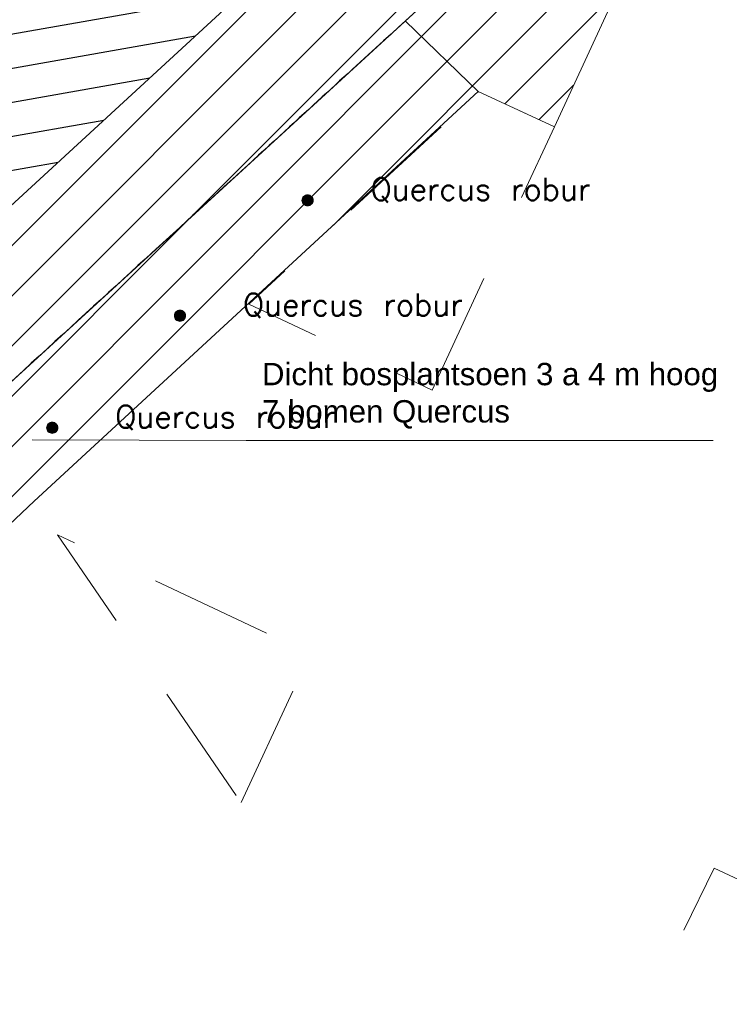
# Model space of a CAD drawing. Header units: metres. Extents: x 102764 to 106916, y 385369 to 392749.
# Tile 9 of 77: x 102907 to 102938, y 385371 to 385415. Entities that reach past the tile are written whole.
import ezdxf
from ezdxf.enums import TextEntityAlignment as Align

# ---------------------------------------------------------------- set-up
doc = ezdxf.new("R2010")
doc.units = ezdxf.units.M
doc.linetypes.add('KG-PERCEEL', pattern=[19, 5.5, -2, -2, 5.5, -2, -2])
for name, color, linetype, lineweight in [('0-BEPLANTING', 14, 'Continuous', 30), ('0-GRAS OM SPORTVELDEN', 2, 'Continuous', 30), ('0-GRAS SPORTVELDEN', 3, 'Continuous', 30), ('B-WE-GR-STRUIK-G', 90, 'Continuous', 13), ('B-WE-KG-GRENS_PERCEEL-GV', 150, 'KG-PERCEEL', 13), ('B-WE-OG-TOPOGRAFIE_BEBOUWING-G', 8, 'Continuous', 13), ('B-WE-VW-MARKERING_LANGS_STREEP_DOORGETROKKEN-G', 7, 'Continuous', 13), ('Bomen', 84, 'Continuous', 0), ('Boomsoort', 10, 'Continuous', 0), ('X-XX-AL-VERWIJZING-G', 7, 'Continuous', 13)]:
    doc.layers.add(name, color=color, linetype=linetype, lineweight=lineweight)
doc.styles.add('NLCS-ISO', font='NLCS-ISO.ttf')
doc.styles.get("Standard").update_dxf_attribs({"font": 'NLCS-ISO.ttf'})
doc.styles.add('Style-txt', font='txt.shx')
doc.dimstyles.get("Standard").update_dxf_attribs({"dimtxt": 0.18, "dimasz": 0.18, "dimexe": 0.18, "dimexo": 0.0625, "dimgap": 0.09, "dimtad": 0, "dimtih": 1, "dimtoh": 1, "dimdec": 4, "dimzin": 0, "dimdsep": 46, "dimtxsty": 'Standard', "dimcen": 0.09, "dimadec": 0, "dimazin": 0, "dimtfac": 1, "dimtdec": 4, "dimtofl": 0, "dimtmove": 0, "dimatfit": 3, "dimfxl": 1, "dimtolj": 1, "dimtzin": 0, "dimarcsym": 0})
pattern_1 = [(45, (0, 0), (-1.122532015, 1.122532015), [])]

# ---------------------------------------------------------------- blocks, each defined once
blk = doc.blocks.new('kaddata')
at = {"layer": 'B-WE-KG-GRENS_PERCEEL-GV'}
for points in [[(102925.1, 385398.48), (102930.57, 385410.26), (102927.192, 385411.804), (102916.89, 385402.33)], [(102916.55, 385380.028), (102919.64, 385386.69), (102908.321, 385392.009)]]:
    blk.add_3dface(points, dxfattribs=at)
at = {"layer": 'B-WE-OG-TOPOGRAFIE_BEBOUWING-G', "flags": 128}
blk.add_lwpolyline([(102944.934, 385373.547), (102945.001, 385373.693), (102943.85, 385374.232), (102937.72, 385377.1), (102936.36, 385374.32)], dxfattribs=at)
blk = doc.blocks.new('MPOLYGON_2')
at = {"layer": 'Bomen', "flags": 128}
for points in [[(102907.847, 385396.842), (102907.842, 385396.793), (102908.342, 385396.793)], [(102907.861, 385396.889), (102907.847, 385396.842), (102908.337, 385396.842)], [(102907.847, 385396.842), (102908.337, 385396.842), (102908.342, 385396.793)], [(102907.884, 385396.932), (102907.861, 385396.889), (102908.323, 385396.889)], [(102907.861, 385396.889), (102908.323, 385396.889), (102908.337, 385396.842)], [(102907.915, 385396.97), (102907.884, 385396.932), (102908.3, 385396.932)], [(102907.884, 385396.932), (102908.3, 385396.932), (102908.323, 385396.889)], [(102907.953, 385397.001), (102907.915, 385396.97), (102908.269, 385396.97)], [(102907.915, 385396.97), (102908.269, 385396.97), (102908.3, 385396.932)], [(102907.996, 385397.024), (102907.953, 385397.001), (102908.231, 385397.001)], [(102907.953, 385397.001), (102908.231, 385397.001), (102908.269, 385396.97)], [(102908.043, 385397.038), (102907.996, 385397.024), (102908.187, 385397.024)], [(102907.996, 385397.024), (102908.187, 385397.024), (102908.231, 385397.001)], [(102908.092, 385397.043), (102908.043, 385397.038), (102908.141, 385397.038)], [(102908.043, 385397.038), (102908.141, 385397.038), (102908.187, 385397.024)], [(102907.842, 385396.793), (102907.847, 385396.744), (102908.337, 385396.744)], [(102907.842, 385396.793), (102908.342, 385396.793), (102908.337, 385396.744)], [(102907.847, 385396.744), (102907.861, 385396.698), (102908.323, 385396.698)], [(102907.847, 385396.744), (102908.337, 385396.744), (102908.323, 385396.698)], [(102907.861, 385396.698), (102907.884, 385396.654), (102908.3, 385396.654)], [(102907.861, 385396.698), (102908.323, 385396.698), (102908.3, 385396.654)], [(102907.884, 385396.654), (102907.915, 385396.616), (102908.269, 385396.616)], [(102907.884, 385396.654), (102908.3, 385396.654), (102908.269, 385396.616)], [(102907.915, 385396.616), (102907.953, 385396.585), (102908.231, 385396.585)], [(102907.915, 385396.616), (102908.269, 385396.616), (102908.231, 385396.585)], [(102907.953, 385396.585), (102907.996, 385396.562), (102908.187, 385396.562)], [(102907.953, 385396.585), (102908.231, 385396.585), (102908.187, 385396.562)], [(102907.996, 385396.562), (102908.043, 385396.548), (102908.141, 385396.548)], [(102907.996, 385396.562), (102908.187, 385396.562), (102908.141, 385396.548)], [(102908.043, 385396.548), (102908.141, 385396.548), (102908.092, 385396.543)]]:
    blk.add_lwpolyline(points, close=True, dxfattribs=at)
at = {"layer": 'Bomen', "color": 74, "true_color": 0x55aa00, "flags": 128}
for points in [[(102907.842, 385396.793), (102907.847, 385396.842)], [(102907.847, 385396.842), (102907.861, 385396.889)], [(102907.861, 385396.889), (102907.884, 385396.932)], [(102907.884, 385396.932), (102907.915, 385396.97)], [(102907.915, 385396.97), (102907.953, 385397.001)], [(102907.953, 385397.001), (102907.996, 385397.024)], [(102907.996, 385397.024), (102908.043, 385397.038)], [(102908.043, 385397.038), (102908.092, 385397.043)], [(102908.092, 385397.043), (102908.141, 385397.038)], [(102908.141, 385397.038), (102908.187, 385397.024)], [(102908.187, 385397.024), (102908.231, 385397.001)], [(102908.231, 385397.001), (102908.269, 385396.97)], [(102908.269, 385396.97), (102908.3, 385396.932)], [(102908.3, 385396.932), (102908.323, 385396.889)], [(102908.323, 385396.889), (102908.337, 385396.842)], [(102908.337, 385396.842), (102908.342, 385396.793)], [(102907.847, 385396.744), (102907.842, 385396.793)], [(102907.861, 385396.698), (102907.847, 385396.744)], [(102907.884, 385396.654), (102907.861, 385396.698)], [(102907.915, 385396.616), (102907.884, 385396.654)], [(102907.953, 385396.585), (102907.915, 385396.616)], [(102907.996, 385396.562), (102907.953, 385396.585)], [(102908.043, 385396.548), (102907.996, 385396.562)], [(102908.092, 385396.543), (102908.043, 385396.548)], [(102908.141, 385396.548), (102908.092, 385396.543)], [(102908.187, 385396.562), (102908.141, 385396.548)], [(102908.231, 385396.585), (102908.187, 385396.562)], [(102908.269, 385396.616), (102908.231, 385396.585)], [(102908.3, 385396.654), (102908.269, 385396.616)], [(102908.323, 385396.698), (102908.3, 385396.654)], [(102908.337, 385396.744), (102908.323, 385396.698)], [(102908.342, 385396.793), (102908.337, 385396.744)]]:
    blk.add_lwpolyline(points, dxfattribs=at)
at = {"layer": 'Bomen'}
for points in [[(102907.847, 385396.842), (102907.842, 385396.793), (102908.342, 385396.793)], [(102907.861, 385396.889), (102907.847, 385396.842), (102908.337, 385396.842)], [(102907.847, 385396.842), (102908.337, 385396.842), (102908.342, 385396.793)], [(102907.884, 385396.932), (102907.861, 385396.889), (102908.323, 385396.889)], [(102907.861, 385396.889), (102908.323, 385396.889), (102908.337, 385396.842)], [(102907.915, 385396.97), (102907.884, 385396.932), (102908.3, 385396.932)], [(102907.884, 385396.932), (102908.3, 385396.932), (102908.323, 385396.889)], [(102907.953, 385397.001), (102907.915, 385396.97), (102908.269, 385396.97)], [(102907.915, 385396.97), (102908.269, 385396.97), (102908.3, 385396.932)], [(102907.996, 385397.024), (102907.953, 385397.001), (102908.231, 385397.001)], [(102907.953, 385397.001), (102908.231, 385397.001), (102908.269, 385396.97)], [(102908.043, 385397.038), (102907.996, 385397.024), (102908.187, 385397.024)], [(102907.996, 385397.024), (102908.187, 385397.024), (102908.231, 385397.001)], [(102908.092, 385397.043), (102908.043, 385397.038), (102908.141, 385397.038)], [(102908.043, 385397.038), (102908.141, 385397.038), (102908.187, 385397.024)]]:
    blk.add_solid(points, dxfattribs=at)
at = {"layer": 'Bomen', "extrusion": (0, 0, -1)}
for points in [[(-102907.842, 385396.793), (-102907.847, 385396.744), (-102908.337, 385396.744)], [(-102907.842, 385396.793), (-102908.342, 385396.793), (-102908.337, 385396.744)], [(-102907.847, 385396.744), (-102907.861, 385396.698), (-102908.323, 385396.698)], [(-102907.847, 385396.744), (-102908.337, 385396.744), (-102908.323, 385396.698)], [(-102907.861, 385396.698), (-102907.884, 385396.654), (-102908.3, 385396.654)], [(-102907.861, 385396.698), (-102908.323, 385396.698), (-102908.3, 385396.654)], [(-102907.884, 385396.654), (-102907.915, 385396.616), (-102908.269, 385396.616)], [(-102907.884, 385396.654), (-102908.3, 385396.654), (-102908.269, 385396.616)], [(-102907.915, 385396.616), (-102907.953, 385396.585), (-102908.231, 385396.585)], [(-102907.915, 385396.616), (-102908.269, 385396.616), (-102908.231, 385396.585)], [(-102907.953, 385396.585), (-102907.996, 385396.562), (-102908.187, 385396.562)], [(-102907.953, 385396.585), (-102908.231, 385396.585), (-102908.187, 385396.562)], [(-102907.996, 385396.562), (-102908.043, 385396.548), (-102908.141, 385396.548)], [(-102907.996, 385396.562), (-102908.187, 385396.562), (-102908.141, 385396.548)], [(-102908.043, 385396.548), (-102908.141, 385396.548), (-102908.092, 385396.543)]]:
    blk.add_solid(points, dxfattribs=at)
blk = doc.blocks.new('MPOLYGON_15')
at = {"layer": 'Bomen', "flags": 128}
for points in [[(102919.276, 385407.015), (102919.271, 385406.966), (102919.771, 385406.966)], [(102919.271, 385406.966), (102919.276, 385406.918), (102919.766, 385406.918)], [(102919.271, 385406.966), (102919.771, 385406.966), (102919.766, 385406.918)], [(102919.29, 385407.062), (102919.276, 385407.015), (102919.766, 385407.015)], [(102919.276, 385407.015), (102919.766, 385407.015), (102919.771, 385406.966)], [(102919.313, 385407.105), (102919.29, 385407.062), (102919.752, 385407.062)], [(102919.29, 385407.062), (102919.752, 385407.062), (102919.766, 385407.015)], [(102919.344, 385407.143), (102919.313, 385407.105), (102919.729, 385407.105)], [(102919.313, 385407.105), (102919.729, 385407.105), (102919.752, 385407.062)], [(102919.382, 385407.174), (102919.344, 385407.143), (102919.698, 385407.143)], [(102919.344, 385407.143), (102919.698, 385407.143), (102919.729, 385407.105)], [(102919.425, 385407.197), (102919.382, 385407.174), (102919.66, 385407.174)], [(102919.382, 385407.174), (102919.66, 385407.174), (102919.698, 385407.143)], [(102919.472, 385407.212), (102919.425, 385407.197), (102919.617, 385407.197)], [(102919.425, 385407.197), (102919.617, 385407.197), (102919.66, 385407.174)], [(102919.521, 385407.216), (102919.472, 385407.212), (102919.57, 385407.212)], [(102919.472, 385407.212), (102919.57, 385407.212), (102919.617, 385407.197)], [(102919.276, 385406.918), (102919.29, 385406.871), (102919.752, 385406.871)], [(102919.276, 385406.918), (102919.766, 385406.918), (102919.752, 385406.871)], [(102919.29, 385406.871), (102919.313, 385406.828), (102919.729, 385406.828)], [(102919.29, 385406.871), (102919.752, 385406.871), (102919.729, 385406.828)], [(102919.313, 385406.828), (102919.344, 385406.79), (102919.698, 385406.79)], [(102919.313, 385406.828), (102919.729, 385406.828), (102919.698, 385406.79)], [(102919.344, 385406.79), (102919.382, 385406.759), (102919.66, 385406.759)], [(102919.344, 385406.79), (102919.698, 385406.79), (102919.66, 385406.759)], [(102919.382, 385406.759), (102919.425, 385406.736), (102919.617, 385406.736)], [(102919.382, 385406.759), (102919.66, 385406.759), (102919.617, 385406.736)], [(102919.425, 385406.736), (102919.472, 385406.721), (102919.57, 385406.721)], [(102919.425, 385406.736), (102919.617, 385406.736), (102919.57, 385406.721)], [(102919.472, 385406.721), (102919.57, 385406.721), (102919.521, 385406.716)]]:
    blk.add_lwpolyline(points, close=True, dxfattribs=at)
at = {"layer": 'Bomen', "color": 74, "true_color": 0x55aa00, "flags": 128}
for points in [[(102919.271, 385406.966), (102919.276, 385407.015)], [(102919.276, 385406.918), (102919.271, 385406.966)], [(102919.276, 385407.015), (102919.29, 385407.062)], [(102919.29, 385407.062), (102919.313, 385407.105)], [(102919.313, 385407.105), (102919.344, 385407.143)], [(102919.344, 385407.143), (102919.382, 385407.174)], [(102919.382, 385407.174), (102919.425, 385407.197)], [(102919.425, 385407.197), (102919.472, 385407.212)], [(102919.472, 385407.212), (102919.521, 385407.216)], [(102919.521, 385407.216), (102919.57, 385407.212)], [(102919.57, 385407.212), (102919.617, 385407.197)], [(102919.617, 385407.197), (102919.66, 385407.174)], [(102919.66, 385407.174), (102919.698, 385407.143)], [(102919.698, 385407.143), (102919.729, 385407.105)], [(102919.729, 385407.105), (102919.752, 385407.062)], [(102919.752, 385407.062), (102919.766, 385407.015)], [(102919.766, 385407.015), (102919.771, 385406.966)], [(102919.771, 385406.966), (102919.766, 385406.918)], [(102919.29, 385406.871), (102919.276, 385406.918)], [(102919.313, 385406.828), (102919.29, 385406.871)], [(102919.344, 385406.79), (102919.313, 385406.828)], [(102919.382, 385406.759), (102919.344, 385406.79)], [(102919.425, 385406.736), (102919.382, 385406.759)], [(102919.472, 385406.721), (102919.425, 385406.736)], [(102919.521, 385406.716), (102919.472, 385406.721)], [(102919.57, 385406.721), (102919.521, 385406.716)], [(102919.617, 385406.736), (102919.57, 385406.721)], [(102919.66, 385406.759), (102919.617, 385406.736)], [(102919.698, 385406.79), (102919.66, 385406.759)], [(102919.729, 385406.828), (102919.698, 385406.79)], [(102919.752, 385406.871), (102919.729, 385406.828)], [(102919.766, 385406.918), (102919.752, 385406.871)]]:
    blk.add_lwpolyline(points, dxfattribs=at)
at = {"layer": 'Bomen'}
for points in [[(102919.276, 385407.015), (102919.271, 385406.966), (102919.771, 385406.966)], [(102919.29, 385407.062), (102919.276, 385407.015), (102919.766, 385407.015)], [(102919.276, 385407.015), (102919.766, 385407.015), (102919.771, 385406.966)], [(102919.313, 385407.105), (102919.29, 385407.062), (102919.752, 385407.062)], [(102919.29, 385407.062), (102919.752, 385407.062), (102919.766, 385407.015)], [(102919.344, 385407.143), (102919.313, 385407.105), (102919.729, 385407.105)], [(102919.313, 385407.105), (102919.729, 385407.105), (102919.752, 385407.062)], [(102919.382, 385407.174), (102919.344, 385407.143), (102919.698, 385407.143)], [(102919.344, 385407.143), (102919.698, 385407.143), (102919.729, 385407.105)], [(102919.425, 385407.197), (102919.382, 385407.174), (102919.66, 385407.174)], [(102919.382, 385407.174), (102919.66, 385407.174), (102919.698, 385407.143)], [(102919.472, 385407.212), (102919.425, 385407.197), (102919.617, 385407.197)], [(102919.425, 385407.197), (102919.617, 385407.197), (102919.66, 385407.174)], [(102919.521, 385407.216), (102919.472, 385407.212), (102919.57, 385407.212)], [(102919.472, 385407.212), (102919.57, 385407.212), (102919.617, 385407.197)]]:
    blk.add_solid(points, dxfattribs=at)
at = {"layer": 'Bomen', "extrusion": (0, 0, -1)}
for points in [[(-102919.271, 385406.966), (-102919.276, 385406.918), (-102919.766, 385406.918)], [(-102919.271, 385406.966), (-102919.771, 385406.966), (-102919.766, 385406.918)], [(-102919.276, 385406.918), (-102919.29, 385406.871), (-102919.752, 385406.871)], [(-102919.276, 385406.918), (-102919.766, 385406.918), (-102919.752, 385406.871)], [(-102919.29, 385406.871), (-102919.313, 385406.828), (-102919.729, 385406.828)], [(-102919.29, 385406.871), (-102919.752, 385406.871), (-102919.729, 385406.828)], [(-102919.313, 385406.828), (-102919.344, 385406.79), (-102919.698, 385406.79)], [(-102919.313, 385406.828), (-102919.729, 385406.828), (-102919.698, 385406.79)], [(-102919.344, 385406.79), (-102919.382, 385406.759), (-102919.66, 385406.759)], [(-102919.344, 385406.79), (-102919.698, 385406.79), (-102919.66, 385406.759)], [(-102919.382, 385406.759), (-102919.425, 385406.736), (-102919.617, 385406.736)], [(-102919.382, 385406.759), (-102919.66, 385406.759), (-102919.617, 385406.736)], [(-102919.425, 385406.736), (-102919.472, 385406.721), (-102919.57, 385406.721)], [(-102919.425, 385406.736), (-102919.617, 385406.736), (-102919.57, 385406.721)], [(-102919.472, 385406.721), (-102919.57, 385406.721), (-102919.521, 385406.716)]]:
    blk.add_solid(points, dxfattribs=at)
blk = doc.blocks.new('MPOLYGON_16')
at = {"layer": 'Bomen', "flags": 128}
for points in [[(102913.563, 385401.854), (102913.559, 385401.805), (102914.059, 385401.805)], [(102913.559, 385401.805), (102913.563, 385401.757), (102914.054, 385401.757)], [(102913.559, 385401.805), (102914.059, 385401.805), (102914.054, 385401.757)], [(102913.578, 385401.901), (102913.563, 385401.854), (102914.054, 385401.854)], [(102913.563, 385401.854), (102914.054, 385401.854), (102914.059, 385401.805)], [(102913.563, 385401.757), (102913.578, 385401.71), (102914.04, 385401.71)], [(102913.563, 385401.757), (102914.054, 385401.757), (102914.04, 385401.71)], [(102913.601, 385401.944), (102913.578, 385401.901), (102914.04, 385401.901)], [(102913.578, 385401.901), (102914.04, 385401.901), (102914.054, 385401.854)], [(102913.578, 385401.71), (102913.601, 385401.666), (102914.016, 385401.666)], [(102913.578, 385401.71), (102914.04, 385401.71), (102914.016, 385401.666)], [(102913.632, 385401.982), (102913.601, 385401.944), (102914.016, 385401.944)], [(102913.601, 385401.944), (102914.016, 385401.944), (102914.04, 385401.901)], [(102913.601, 385401.666), (102913.632, 385401.629), (102913.985, 385401.629)], [(102913.601, 385401.666), (102914.016, 385401.666), (102913.985, 385401.629)], [(102913.67, 385402.013), (102913.632, 385401.982), (102913.985, 385401.982)], [(102913.632, 385401.982), (102913.985, 385401.982), (102914.016, 385401.944)], [(102913.713, 385402.036), (102913.67, 385402.013), (102913.947, 385402.013)], [(102913.67, 385402.013), (102913.947, 385402.013), (102913.985, 385401.982)], [(102913.76, 385402.051), (102913.713, 385402.036), (102913.904, 385402.036)], [(102913.713, 385402.036), (102913.904, 385402.036), (102913.947, 385402.013)], [(102913.809, 385402.055), (102913.76, 385402.051), (102913.857, 385402.051)], [(102913.76, 385402.051), (102913.857, 385402.051), (102913.904, 385402.036)], [(102913.632, 385401.629), (102913.67, 385401.597), (102913.947, 385401.597)], [(102913.632, 385401.629), (102913.985, 385401.629), (102913.947, 385401.597)], [(102913.67, 385401.597), (102913.713, 385401.574), (102913.904, 385401.574)], [(102913.67, 385401.597), (102913.947, 385401.597), (102913.904, 385401.574)], [(102913.713, 385401.574), (102913.76, 385401.56), (102913.857, 385401.56)], [(102913.713, 385401.574), (102913.904, 385401.574), (102913.857, 385401.56)], [(102913.76, 385401.56), (102913.857, 385401.56), (102913.809, 385401.555)]]:
    blk.add_lwpolyline(points, close=True, dxfattribs=at)
at = {"layer": 'Bomen', "color": 74, "true_color": 0x55aa00, "flags": 128}
for points in [[(102913.559, 385401.805), (102913.563, 385401.854)], [(102913.563, 385401.757), (102913.559, 385401.805)], [(102913.563, 385401.854), (102913.578, 385401.901)], [(102913.578, 385401.71), (102913.563, 385401.757)], [(102913.578, 385401.901), (102913.601, 385401.944)], [(102913.601, 385401.666), (102913.578, 385401.71)], [(102913.601, 385401.944), (102913.632, 385401.982)], [(102913.632, 385401.629), (102913.601, 385401.666)], [(102913.632, 385401.982), (102913.67, 385402.013)], [(102913.67, 385402.013), (102913.713, 385402.036)], [(102913.713, 385402.036), (102913.76, 385402.051)], [(102913.76, 385402.051), (102913.809, 385402.055)], [(102913.809, 385402.055), (102913.857, 385402.051)], [(102913.857, 385402.051), (102913.904, 385402.036)], [(102913.904, 385402.036), (102913.947, 385402.013)], [(102913.947, 385402.013), (102913.985, 385401.982)], [(102913.985, 385401.982), (102914.016, 385401.944)], [(102914.016, 385401.666), (102913.985, 385401.629)], [(102914.016, 385401.944), (102914.04, 385401.901)], [(102914.04, 385401.71), (102914.016, 385401.666)], [(102914.04, 385401.901), (102914.054, 385401.854)], [(102914.054, 385401.757), (102914.04, 385401.71)], [(102914.054, 385401.854), (102914.059, 385401.805)], [(102914.059, 385401.805), (102914.054, 385401.757)], [(102913.67, 385401.597), (102913.632, 385401.629)], [(102913.713, 385401.574), (102913.67, 385401.597)], [(102913.76, 385401.56), (102913.713, 385401.574)], [(102913.809, 385401.555), (102913.76, 385401.56)], [(102913.857, 385401.56), (102913.809, 385401.555)], [(102913.904, 385401.574), (102913.857, 385401.56)], [(102913.947, 385401.597), (102913.904, 385401.574)], [(102913.985, 385401.629), (102913.947, 385401.597)]]:
    blk.add_lwpolyline(points, dxfattribs=at)
at = {"layer": 'Bomen'}
for points in [[(102913.563, 385401.854), (102913.559, 385401.805), (102914.059, 385401.805)], [(102913.578, 385401.901), (102913.563, 385401.854), (102914.054, 385401.854)], [(102913.563, 385401.854), (102914.054, 385401.854), (102914.059, 385401.805)], [(102913.601, 385401.944), (102913.578, 385401.901), (102914.04, 385401.901)], [(102913.578, 385401.901), (102914.04, 385401.901), (102914.054, 385401.854)], [(102913.632, 385401.982), (102913.601, 385401.944), (102914.016, 385401.944)], [(102913.601, 385401.944), (102914.016, 385401.944), (102914.04, 385401.901)], [(102913.67, 385402.013), (102913.632, 385401.982), (102913.985, 385401.982)], [(102913.632, 385401.982), (102913.985, 385401.982), (102914.016, 385401.944)], [(102913.713, 385402.036), (102913.67, 385402.013), (102913.947, 385402.013)], [(102913.67, 385402.013), (102913.947, 385402.013), (102913.985, 385401.982)], [(102913.76, 385402.051), (102913.713, 385402.036), (102913.904, 385402.036)], [(102913.713, 385402.036), (102913.904, 385402.036), (102913.947, 385402.013)], [(102913.809, 385402.055), (102913.76, 385402.051), (102913.857, 385402.051)], [(102913.76, 385402.051), (102913.857, 385402.051), (102913.904, 385402.036)]]:
    blk.add_solid(points, dxfattribs=at)
at = {"layer": 'Bomen', "extrusion": (0, 0, -1)}
for points in [[(-102913.559, 385401.805), (-102913.563, 385401.757), (-102914.054, 385401.757)], [(-102913.559, 385401.805), (-102914.059, 385401.805), (-102914.054, 385401.757)], [(-102913.563, 385401.757), (-102913.578, 385401.71), (-102914.04, 385401.71)], [(-102913.563, 385401.757), (-102914.054, 385401.757), (-102914.04, 385401.71)], [(-102913.578, 385401.71), (-102913.601, 385401.666), (-102914.016, 385401.666)], [(-102913.578, 385401.71), (-102914.04, 385401.71), (-102914.016, 385401.666)], [(-102913.601, 385401.666), (-102913.632, 385401.629), (-102913.985, 385401.629)], [(-102913.601, 385401.666), (-102914.016, 385401.666), (-102913.985, 385401.629)], [(-102913.632, 385401.629), (-102913.67, 385401.597), (-102913.947, 385401.597)], [(-102913.632, 385401.629), (-102913.985, 385401.629), (-102913.947, 385401.597)], [(-102913.67, 385401.597), (-102913.713, 385401.574), (-102913.904, 385401.574)], [(-102913.67, 385401.597), (-102913.947, 385401.597), (-102913.904, 385401.574)], [(-102913.713, 385401.574), (-102913.76, 385401.56), (-102913.857, 385401.56)], [(-102913.713, 385401.574), (-102913.904, 385401.574), (-102913.857, 385401.56)], [(-102913.76, 385401.56), (-102913.857, 385401.56), (-102913.809, 385401.555)]]:
    blk.add_solid(points, dxfattribs=at)

msp = doc.modelspace()

# ---------------------------------------------------------------- hatches: boundary and pattern name
at = {"layer": '0-BEPLANTING', "ltscale": 0.2}
h = msp.add_hatch(dxfattribs=at)
h.set_pattern_fill('ANSI31', color=256, scale=0.1, pattern_type=2)
h.set_pattern_definition(pattern_1)
h.paths.add_polyline_path([(102971.283, 385460.805), (102993.601, 385480.816), (102986.496, 385488.744, -0.618857), (102986.194, 385489.081), (102978.744, 385497.394), (102977.372, 385497.48), (102977.122, 385496.261), (102977.122, 385494.758), (102979.568, 385491.432), (102987.085, 385482.054), (102987.24, 385480.371), (102986.067, 385479.157), (102973.776, 385468.073), (102968.5, 385463.364), (102967.187, 385462.84), (102965.912, 385463.906), (102955.765, 385474.446), (102944.945, 385487.085), (102937.676, 385495.522), (102935.936, 385494.999), (102935.333, 385493.935), (102935.309, 385493.196), (102951.863, 385473.45), (102951.229, 385472.387), (102961.232, 385460.655), (102965.418, 385455.643), (102966.041, 385454.541), (102961.56, 385449.648), (102962.401, 385448.358), (102951.51, 385438.159), (102950.222, 385438.966), (102948.56, 385437.721), (102930.46, 385420.996), (102918.544, 385410.094), (102894.916, 385388.491), (102886.501, 385380.319), (102883.821, 385376.734), (102883.291, 385374.79), (102883.507, 385371.132), (102883.563, 385371.081), (102907.29, 385393.51), (102927.16, 385411.839), (102930.57, 385410.26), (102934.32, 385418.36), (102975.32, 385456.05)])
at = {"layer": '0-GRAS OM SPORTVELDEN'}
h = msp.add_hatch(dxfattribs=at)
h.set_pattern_fill('ANSI31', color=256, scale=0.1, pattern_type=2)
h.set_pattern_definition(pattern_1)
h.paths.add_polyline_path([(102818.791, 385548.949), (102852.278, 385571.403), (102852.01, 385571.785), (102854.779, 385573.705), (102854.814, 385573.652), (102861.062, 385577.84), (102860.385, 385578.85), (102881.086, 385592.66), (102881.167, 385592.518), (102896.08, 385602.431), (102896.914, 385602.263), (102909.187, 385610.579), (102923.796, 385590.802), (102929.331, 385582.511), (102934.801, 385587.158), (102931.012, 385591.433), (102931.276, 385592.035), (102929.878, 385593.618), (102930.103, 385593.841), (102930.032, 385593.925), (102931.181, 385594.899), (102909.294, 385619.239), (102881.276, 385599.316), (102838.319, 385569.049), (102820.082, 385556.014), (102816.237, 385555.902), (102814.84, 385551.034), (102812.576, 385547.764, -0.726153), (102812.495, 385547.491), (102812.974, 385528.325), (102813.041, 385528.155), (102816.469, 385527.44), (102818.068, 385526.567), (102822.382, 385519.43), (102821.821, 385517.397), (102814.349, 385509.985), (102796.54, 385489.58), (102794.334, 385486.508), (102788.775, 385481.052), (102788.156, 385479.85), (102788.67, 385479.002), (102801.053, 385467.084), (102815.174, 385452.172), (102826.761, 385439.809), (102827.671, 385438.032), (102827.121, 385437.148), (102825.905, 385437.027), (102813.245, 385450.579), (102798.973, 385465.496), (102785.346, 385480.995), (102782.926, 385479.23), (102796.455, 385464.752), (102811.312, 385448.73), (102825.2, 385434.526), (102847.479, 385409.915), (102881.866, 385372.633), (102883.513, 385371.034), (102883.291, 385374.79), (102881.245, 385378.781), (102880.025, 385378.039), (102865.405, 385393.604), (102849.434, 385411.265), (102832.663, 385429.09), (102828.285, 385434.268), (102828.28, 385435.332), (102829.357, 385436.2), (102830.739, 385436.088), (102833.6, 385432.841), (102846.94, 385418.017), (102849.762, 385413.887), (102866.63, 385396.138), (102881.926, 385380.232), (102881.245, 385378.781), (102883.291, 385374.79), (102883.821, 385376.734), (102886.501, 385380.319), (102894.916, 385388.491), (102918.544, 385410.094), (102930.46, 385420.996), (102948.56, 385437.721), (102950.222, 385438.966), (102951.51, 385438.159), (102962.401, 385448.358), (102961.56, 385449.648), (102966.041, 385454.541), (102965.418, 385455.643), (102961.232, 385460.655), (102951.229, 385472.387), (102951.863, 385473.45), (102935.309, 385493.196), (102935.309, 385493.935), (102935.936, 385494.999), (102937.676, 385495.522), (102944.945, 385487.085), (102955.765, 385474.446), (102965.912, 385463.906), (102967.187, 385462.84), (102968.5, 385463.364), (102973.776, 385468.073), (102986.067, 385479.157), (102987.24, 385480.371), (102987.085, 385482.054), (102979.568, 385491.432), (102977.122, 385494.758), (102977.122, 385496.261), (102977.372, 385497.48), (102978.744, 385497.394), (102979.547, 385496.923), (102980.796, 385497.944), (102980.612, 385498.163), (102977.66, 385501.169), (102976.901, 385502.018), (102977.148, 385502.385), (102973.622, 385506.043), (102973.425, 385505.789), (102972.083, 385507.297), (102971.145, 385506.35), (102963.18, 385514.877), (102959.38, 385511.427), (102958.539, 385512.315), (102953.802, 385507.937), (102943.631, 385518.966), (102943.655, 385519.032), (102938.436, 385524.6), (102916.808, 385510.082), (102917.924, 385508.232), (102915.274, 385506.396), (102914.855, 385506.983), (102894.022, 385487.894), (102894.354, 385487.471), (102894.207, 385487.337), (102894.264, 385487.289), (102891.838, 385485.058), (102891.409, 385485.48), (102886.046, 385480.597), (102886.118, 385480.519), (102885.858, 385480.281), (102885.987, 385480.141), (102874.113, 385469.245), (102873.921, 385469.471), (102873.921, 385469.408), (102872.611, 385470.679), (102884.883, 385481.892), (102885.04, 385481.715), (102889.495, 385485.76), (102889.63, 385486.735), (102892.547, 385489.33), (102893.556, 385489.476), (102913.987, 385508.294), (102913.271, 385509.279), (102913.075, 385509.178), (102912.774, 385509.54), (102913.749, 385510.201), (102908.677, 385517.663), (102888.628, 385504.311), (102863.979, 385487.694), (102862.893, 385484.219), (102861.309, 385484.754), (102862.508, 385488.604), (102881.349, 385501.33), (102880.306, 385502.691), (102859.193, 385488.568), (102854.143, 385495.406), (102853.653, 385495.124), (102850.267, 385499.672), (102850.71, 385500.038), (102845.124, 385507.729), (102831.135, 385528.424)])
h.paths.add_polyline_path([(102827.983, 385515.027), (102828.646, 385514.354), (102848.05, 385492.873), (102866.736, 385472.088), (102867.394, 385471.373), (102866.72, 385470.72), (102852.697, 385457.759), (102847.226, 385452.716), (102831.991, 385438.718), (102831.257, 385438.066), (102830.602, 385438.785), (102811.031, 385458.915), (102791.511, 385478.987), (102790.804, 385479.728), (102791.543, 385480.453), (102806.546, 385494.682), (102811.942, 385499.791), (102827.162, 385514.304)], flags=17)
h.paths.add_polyline_path([(102865.094, 385460.772), (102864.948, 385460.625), (102865.002, 385460.568), (102862.755, 385458.546), (102862.704, 385458.57), (102862.532, 385458.428), (102861.695, 385459.302), (102864.264, 385461.677)], flags=17)
h.paths.add_polyline_path([(102913.884, 385500.53), (102914.627, 385501.162), (102915.31, 385500.438), (102920.544, 385494.733), (102922.458, 385492.631), (102929.932, 385484.442), (102933.645, 385480.461), (102938.741, 385475.025), (102942.574, 385470.821), (102950.052, 385462.691), (102951.526, 385461.141), (102957.179, 385454.932), (102957.885, 385454.181), (102957.162, 385453.533), (102920.836, 385420.146), (102885.046, 385387.253), (102884.347, 385386.601), (102883.764, 385387.205), (102878.334, 385393.069), (102876.653, 385394.918), (102869.173, 385403.019), (102865.365, 385407.064), (102860.344, 385412.553), (102856.622, 385416.652), (102849.182, 385424.725), (102847.023, 385427.058), (102841.716, 385432.743), (102841.081, 385433.478), (102841.708, 385434.055), (102877.67, 385467.136)], flags=17)
at = {"layer": '0-GRAS SPORTVELDEN'}
h = msp.add_hatch(dxfattribs=at)
h.set_pattern_fill('HATCH', color=256, scale=0.1, style=0, pattern_type=2)
h.set_pattern_definition([(10, (102897.1684, 385475.2424), (-0.260472, 1.477212), [])])
h.paths.add_polyline_path([(102920.544, 385494.733), (102915.31, 385500.438), (102913.884, 385500.53), (102877.67, 385467.136), (102841.708, 385434.055), (102841.716, 385432.743), (102847.023, 385427.058), (102849.182, 385424.725), (102856.622, 385416.652), (102860.344, 385412.553), (102865.365, 385407.064), (102869.173, 385403.019), (102876.653, 385394.918), (102878.334, 385393.069), (102883.764, 385387.205), (102885.046, 385387.253), (102920.836, 385420.146), (102957.162, 385453.533), (102957.179, 385454.932), (102951.526, 385461.141), (102950.052, 385462.691), (102942.574, 385470.821), (102938.741, 385475.025), (102933.645, 385480.461), (102929.932, 385484.442), (102922.458, 385492.631)])

# ---------------------------------------------------------------- linework, layer by layer
msp.add_line((102927.192, 385411.804), (102923.898, 385414.993))
at = {"layer": '0-GRAS OM SPORTVELDEN', "flags": 128}
msp.add_lwpolyline([(102951.526, 385461.141), (102957.179, 385454.932), (102957.885, 385454.181), (102957.162, 385453.533), (102920.836, 385420.146), (102885.046, 385387.253), (102884.347, 385386.601), (102883.764, 385387.205), (102878.334, 385393.069), (102876.653, 385394.918), (102869.173, 385403.019), (102865.365, 385407.064), (102860.344, 385412.553), (102856.622, 385416.652), (102849.182, 385424.725), (102847.023, 385427.058), (102841.716, 385432.743), (102841.081, 385433.478), (102841.708, 385434.055), (102877.67, 385467.136)], dxfattribs=at)
at = {"layer": 'B-WE-GR-STRUIK-G', "flags": 128}
for points in [[(102971.283, 385460.805), (102975.32, 385456.05), (102934.32, 385418.36), (102930.57, 385410.26), (102927.16, 385411.839), (102907.29, 385393.51), (102907.29, 385393.51), (102883.564, 385371.08), (102883.564, 385371.08), (102881.866, 385372.633)], [(102961.232, 385460.655), (102965.418, 385455.643), (102966.041, 385454.541), (102961.56, 385449.648), (102962.401, 385448.358), (102951.51, 385438.159), (102950.222, 385438.966), (102948.56, 385437.721), (102930.46, 385420.996), (102918.544, 385410.094), (102894.916, 385388.491), (102886.501, 385380.319), (102883.821, 385376.734), (102883.291, 385374.79), (102883.426, 385372.432), (102883.513, 385371.034)]]:
    msp.add_lwpolyline(points, dxfattribs=at)
at = {"layer": 'B-WE-VW-MARKERING_LANGS_STREEP_DOORGETROKKEN-G', "flags": 128}
msp.add_lwpolyline([(102951.526, 385461.141), (102957.179, 385454.932), (102957.885, 385454.181), (102957.162, 385453.533), (102920.836, 385420.146), (102885.046, 385387.253), (102884.347, 385386.601), (102883.764, 385387.205), (102878.334, 385393.069), (102876.653, 385394.918), (102869.173, 385403.019), (102865.365, 385407.064), (102860.344, 385412.553), (102856.622, 385416.652), (102849.182, 385424.725), (102847.023, 385427.058), (102841.716, 385432.743), (102841.081, 385433.478), (102841.708, 385434.055), (102877.67, 385467.136)], dxfattribs=at)
at = {"layer": 'Defpoints'}
msp.add_rational_spline([(102818.791, 385548.949), (102835.535, 385560.176), (102852.278, 385571.403), (102852.144, 385571.594), (102852.01, 385571.785), (102853.395, 385572.745), (102854.779, 385573.705), (102854.797, 385573.678), (102854.814, 385573.652), (102857.938, 385575.746), (102861.062, 385577.84), (102860.723, 385578.345), (102860.385, 385578.85), (102870.736, 385585.755), (102881.086, 385592.66), (102881.127, 385592.589), (102881.167, 385592.518), (102888.624, 385597.475), (102896.08, 385602.431), (102896.497, 385602.347), (102896.914, 385602.263), (102903.051, 385606.421), (102909.187, 385610.579), (102916.492, 385600.691), (102923.796, 385590.802), (102926.564, 385586.656), (102929.331, 385582.511), (102932.066, 385584.834), (102934.801, 385587.158), (102932.907, 385589.296), (102931.012, 385591.433), (102931.144, 385591.734), (102931.276, 385592.035), (102930.577, 385592.827), (102929.878, 385593.618), (102929.99, 385593.729), (102930.103, 385593.841), (102930.067, 385593.883), (102930.032, 385593.925), (102930.606, 385594.412), (102931.181, 385594.899), (102920.238, 385607.069), (102909.294, 385619.239), (102895.285, 385609.278), (102881.276, 385599.316), (102859.798, 385584.182), (102838.319, 385569.049), (102829.201, 385562.531), (102820.082, 385556.014), (102818.159, 385555.958), (102816.237, 385555.902), (102815.538, 385553.468), (102814.84, 385551.034), (102813.708, 385549.399), (102812.576, 385547.764), (102812.666, 385547.702), (102812.635, 385547.598), (102812.604, 385547.494), (102812.495, 385547.491), (102812.734, 385537.908), (102812.974, 385528.325), (102813.008, 385528.24), (102813.041, 385528.155), (102814.755, 385527.797), (102816.469, 385527.44), (102817.269, 385527.003), (102818.068, 385526.567), (102820.225, 385522.998), (102822.382, 385519.43), (102822.102, 385518.414), (102821.821, 385517.397), (102818.085, 385513.691), (102814.349, 385509.985), (102805.445, 385499.782), (102796.54, 385489.58), (102795.437, 385488.044), (102794.334, 385486.508), (102791.554, 385483.78), (102788.775, 385481.052), (102788.466, 385480.451), (102788.156, 385479.85), (102788.413, 385479.426), (102788.67, 385479.002), (102794.862, 385473.043), (102801.053, 385467.084), (102808.114, 385459.628), (102815.174, 385452.172), (102820.968, 385445.991), (102826.761, 385439.809), (102827.216, 385438.921), (102827.671, 385438.032), (102827.396, 385437.59), (102827.121, 385437.148), (102826.513, 385437.088), (102825.905, 385437.027), (102819.575, 385443.803), (102813.245, 385450.579), (102806.109, 385458.037), (102798.973, 385465.496), (102792.16, 385473.246), (102785.346, 385480.995), (102784.136, 385480.112), (102782.926, 385479.23), (102789.691, 385471.991), (102796.455, 385464.752), (102803.884, 385456.741), (102811.312, 385448.73), (102818.256, 385441.628), (102825.2, 385434.526), (102836.34, 385422.22), (102847.479, 385409.915), (102864.673, 385391.274), (102881.866, 385372.633), (102882.69, 385371.833), (102883.513, 385371.034), (102883.402, 385372.912), (102883.291, 385374.79), (102882.268, 385376.785), (102881.245, 385378.781), (102880.635, 385378.41), (102880.025, 385378.039), (102872.715, 385385.822), (102865.405, 385393.604), (102857.42, 385402.434), (102849.434, 385411.265), (102841.049, 385420.177), (102832.663, 385429.09), (102830.474, 385431.679), (102828.285, 385434.268), (102828.283, 385434.8), (102828.28, 385435.332), (102828.819, 385435.766), (102829.357, 385436.2), (102830.048, 385436.144), (102830.739, 385436.088), (102832.17, 385434.465), (102833.6, 385432.841), (102840.27, 385425.429), (102846.94, 385418.017), (102848.351, 385415.952), (102849.762, 385413.887), (102858.196, 385405.013), (102866.63, 385396.138), (102874.278, 385388.185), (102881.926, 385380.232), (102881.586, 385379.507), (102881.245, 385378.781), (102882.268, 385376.785), (102883.291, 385374.79), (102883.556, 385375.762), (102883.821, 385376.734), (102885.161, 385378.526), (102886.501, 385380.319), (102890.709, 385384.405), (102894.916, 385388.491), (102906.73, 385399.292), (102918.544, 385410.094), (102924.502, 385415.545), (102930.46, 385420.996), (102939.51, 385429.358), (102948.56, 385437.721), (102949.391, 385438.344), (102950.222, 385438.966), (102950.866, 385438.562), (102951.51, 385438.159), (102956.956, 385443.258), (102962.401, 385448.358), (102961.981, 385449.003), (102961.56, 385449.648), (102963.801, 385452.095), (102966.041, 385454.541), (102965.73, 385455.092), (102965.418, 385455.643), (102963.325, 385458.149), (102961.232, 385460.655), (102956.231, 385466.521), (102951.229, 385472.387), (102951.546, 385472.919), (102951.863, 385473.45), (102943.586, 385483.323), (102935.309, 385493.196), (102935.309, 385493.566), (102935.309, 385493.935), (102935.623, 385494.467), (102935.936, 385494.999), (102936.806, 385495.26), (102937.676, 385495.522), (102941.311, 385491.303), (102944.945, 385487.085), (102950.355, 385480.765), (102955.765, 385474.446), (102960.839, 385469.176), (102965.912, 385463.906), (102966.55, 385463.373), (102967.187, 385462.84), (102967.844, 385463.102), (102968.5, 385463.364), (102971.138, 385465.719), (102973.776, 385468.073), (102979.922, 385473.615), (102986.067, 385479.157), (102986.654, 385479.764), (102987.24, 385480.371), (102987.163, 385481.213), (102987.085, 385482.054), (102983.327, 385486.743), (102979.568, 385491.432), (102978.345, 385493.095), (102977.122, 385494.758), (102977.122, 385495.509), (102977.122, 385496.261), (102977.247, 385496.871), (102977.372, 385497.48), (102978.058, 385497.437), (102978.744, 385497.394), (102979.146, 385497.159), (102979.547, 385496.923), (102980.171, 385497.434), (102980.796, 385497.944), (102980.704, 385498.054), (102980.612, 385498.163), (102979.136, 385499.666), (102977.66, 385501.169), (102977.281, 385501.594), (102976.901, 385502.018), (102977.025, 385502.202), (102977.148, 385502.385), (102975.385, 385504.214), (102973.622, 385506.043), (102973.523, 385505.916), (102973.425, 385505.789), (102972.754, 385506.543), (102972.083, 385507.297), (102971.614, 385506.823), (102971.145, 385506.35), (102967.163, 385510.613), (102963.18, 385514.877), (102961.28, 385513.152), (102959.38, 385511.427), (102958.96, 385511.871), (102958.539, 385512.315), (102956.171, 385510.126), (102953.802, 385507.937), (102948.717, 385513.452), (102943.631, 385518.966), (102943.643, 385518.999), (102943.655, 385519.032), (102941.046, 385521.816), (102938.436, 385524.6), (102927.622, 385517.341), (102916.808, 385510.082), (102917.366, 385509.157), (102917.924, 385508.232), (102916.599, 385507.314), (102915.274, 385506.396), (102915.065, 385506.689), (102914.855, 385506.983), (102904.439, 385497.438), (102894.022, 385487.894), (102894.188, 385487.682), (102894.354, 385487.471), (102894.281, 385487.404), (102894.207, 385487.337), (102894.236, 385487.313), (102894.264, 385487.289), (102893.051, 385486.174), (102891.838, 385485.058), (102891.623, 385485.269), (102891.409, 385485.48), (102888.727, 385483.039), (102886.046, 385480.597), (102886.082, 385480.558), (102886.118, 385480.519), (102885.988, 385480.4), (102885.858, 385480.281), (102885.922, 385480.211), (102885.987, 385480.141), (102880.05, 385474.693), (102874.113, 385469.245), (102874.017, 385469.358), (102873.921, 385469.471), (102873.921, 385469.44), (102873.921, 385469.408), (102873.266, 385470.044), (102872.611, 385470.679), (102878.747, 385476.285), (102884.883, 385481.892), (102884.962, 385481.803), (102885.04, 385481.715), (102887.268, 385483.737), (102889.495, 385485.76), (102889.563, 385486.247), (102889.63, 385486.735), (102891.089, 385488.032), (102892.547, 385489.33), (102893.052, 385489.403), (102893.556, 385489.476), (102903.772, 385498.885), (102913.987, 385508.294), (102913.629, 385508.786), (102913.271, 385509.279), (102913.173, 385509.229), (102913.075, 385509.178), (102912.925, 385509.359), (102912.774, 385509.54), (102913.262, 385509.871), (102913.749, 385510.201), (102911.213, 385513.932), (102908.677, 385517.663), (102898.653, 385510.987), (102888.628, 385504.311), (102876.304, 385496.003), (102863.979, 385487.694), (102863.436, 385485.956), (102862.893, 385484.219), (102862.101, 385484.486), (102861.309, 385484.754), (102861.909, 385486.679), (102862.508, 385488.604), (102871.929, 385494.967), (102881.349, 385501.33), (102880.828, 385502.01), (102880.306, 385502.691), (102869.75, 385495.629), (102859.193, 385488.568), (102856.668, 385491.987), (102854.143, 385495.406), (102853.898, 385495.265), (102853.653, 385495.124), (102851.96, 385497.398), (102850.267, 385499.672), (102850.489, 385499.855), (102850.71, 385500.038), (102847.917, 385503.883), (102845.124, 385507.729), (102838.13, 385518.077), (102831.135, 385528.424), (102824.963, 385538.687), (102818.791, 385548.949)], [1, 1, 1, 1, 1, 1, 1, 1, 1, 1, 1, 1, 1, 1, 1, 1, 1, 1, 1, 1, 1, 1, 1, 1, 1, 1, 1, 1, 1, 1, 1, 1, 1, 1, 1, 1, 1, 1, 1, 1, 1, 1, 1, 1, 1, 1, 1, 1, 1, 1, 1, 1, 1, 1, 1, 0.809166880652, 1, 0.809166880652, 1, 1, 1, 1, 1, 1, 1, 1, 1, 1, 1, 1, 1, 1, 1, 1, 1, 1, 1, 1, 1, 1, 1, 1, 1, 1, 1, 1, 1, 1, 1, 1, 1, 1, 1, 1, 1, 1, 1, 1, 1, 1, 1, 1, 1, 1, 1, 1, 1, 1, 1, 1, 1, 1, 1, 1, 1, 1, 1, 1, 1, 1, 1, 1, 1, 1, 1, 1, 1, 1, 1, 1, 1, 1, 1, 1, 1, 1, 1, 1, 1, 1, 1, 1, 1, 1, 1, 1, 1, 1, 1, 1, 1, 1, 1, 1, 1, 1, 1, 1, 1, 1, 1, 1, 1, 1, 1, 1, 1, 1, 1, 1, 1, 1, 1, 1, 1, 1, 1, 1, 1, 1, 1, 1, 1, 1, 1, 1, 1, 1, 1, 1, 1, 1, 1, 1, 1, 1, 1, 1, 1, 1, 1, 1, 1, 1, 1, 1, 1, 1, 1, 1, 1, 1, 1, 1, 1, 1, 1, 1, 1, 1, 1, 1, 1, 1, 1, 1, 1, 1, 1, 1, 1, 1, 1, 1, 1, 1, 1, 1, 1, 1, 1, 1, 1, 1, 1, 1, 1, 1, 1, 1, 1, 1, 1, 1, 1, 1, 1, 1, 1, 1, 1, 1, 1, 1, 1, 1, 1, 1, 1, 1, 1, 1, 1, 1, 1, 1, 1, 1, 1, 1, 1, 1, 1, 1, 1, 1, 1, 1, 1, 1, 1, 1, 1, 1, 1, 1, 1, 1, 1, 1, 1, 1, 1, 1, 1, 1, 1, 1, 1, 1, 1, 1, 1, 1, 1, 1, 1, 1, 1, 1, 1, 1, 1, 1, 1, 1, 1, 1, 1, 1, 1, 1, 1, 1, 1, 1, 1, 1, 1], degree=2, knots=[0, 0, 0, 0.012346, 0.012346, 0.024691, 0.024691, 0.037037, 0.037037, 0.049383, 0.049383, 0.061728, 0.061728, 0.074074, 0.074074, 0.08642, 0.08642, 0.098765, 0.098765, 0.111111, 0.111111, 0.123457, 0.123457, 0.135802, 0.135802, 0.148148, 0.148148, 0.160494, 0.160494, 0.17284, 0.17284, 0.185185, 0.185185, 0.197531, 0.197531, 0.209877, 0.209877, 0.222222, 0.222222, 0.234568, 0.234568, 0.246914, 0.246914, 0.259259, 0.259259, 0.271605, 0.271605, 0.283951, 0.283951, 0.296296, 0.296296, 0.308642, 0.308642, 0.320988, 0.320988, 0.333333, 0.333333, 0.5, 0.5, 0.666667, 0.666667, 0.669048, 0.669048, 0.671429, 0.671429, 0.67381, 0.67381, 0.67619, 0.67619, 0.678571, 0.678571, 0.680952, 0.680952, 0.683333, 0.683333, 0.685714, 0.685714, 0.688095, 0.688095, 0.690476, 0.690476, 0.692857, 0.692857, 0.695238, 0.695238, 0.697619, 0.697619, 0.7, 0.7, 0.702381, 0.702381, 0.704762, 0.704762, 0.707143, 0.707143, 0.709524, 0.709524, 0.711905, 0.711905, 0.714286, 0.714286, 0.716667, 0.716667, 0.719048, 0.719048, 0.721429, 0.721429, 0.72381, 0.72381, 0.72619, 0.72619, 0.728571, 0.728571, 0.730952, 0.730952, 0.733333, 0.733333, 0.735714, 0.735714, 0.738095, 0.738095, 0.740476, 0.740476, 0.742857, 0.742857, 0.745238, 0.745238, 0.747619, 0.747619, 0.75, 0.75, 0.752381, 0.752381, 0.754762, 0.754762, 0.757143, 0.757143, 0.759524, 0.759524, 0.761905, 0.761905, 0.764286, 0.764286, 0.766667, 0.766667, 0.769048, 0.769048, 0.771429, 0.771429, 0.77381, 0.77381, 0.77619, 0.77619, 0.778571, 0.778571, 0.780952, 0.780952, 0.783333, 0.783333, 0.785714, 0.785714, 0.788095, 0.788095, 0.790476, 0.790476, 0.792857, 0.792857, 0.795238, 0.795238, 0.797619, 0.797619, 0.8, 0.8, 0.802381, 0.802381, 0.804762, 0.804762, 0.807143, 0.807143, 0.809524, 0.809524, 0.811905, 0.811905, 0.814286, 0.814286, 0.816667, 0.816667, 0.819048, 0.819048, 0.821429, 0.821429, 0.82381, 0.82381, 0.82619, 0.82619, 0.828571, 0.828571, 0.830952, 0.830952, 0.833333, 0.833333, 0.835714, 0.835714, 0.838095, 0.838095, 0.840476, 0.840476, 0.842857, 0.842857, 0.845238, 0.845238, 0.847619, 0.847619, 0.85, 0.85, 0.852381, 0.852381, 0.854762, 0.854762, 0.857143, 0.857143, 0.859524, 0.859524, 0.861905, 0.861905, 0.864286, 0.864286, 0.866667, 0.866667, 0.869048, 0.869048, 0.871429, 0.871429, 0.87381, 0.87381, 0.87619, 0.87619, 0.878571, 0.878571, 0.880952, 0.880952, 0.883333, 0.883333, 0.885714, 0.885714, 0.888095, 0.888095, 0.890476, 0.890476, 0.892857, 0.892857, 0.895238, 0.895238, 0.897619, 0.897619, 0.9, 0.9, 0.902381, 0.902381, 0.904762, 0.904762, 0.907143, 0.907143, 0.909524, 0.909524, 0.911905, 0.911905, 0.914286, 0.914286, 0.916667, 0.916667, 0.919048, 0.919048, 0.921429, 0.921429, 0.92381, 0.92381, 0.92619, 0.92619, 0.928571, 0.928571, 0.930952, 0.930952, 0.933333, 0.933333, 0.935714, 0.935714, 0.938095, 0.938095, 0.940476, 0.940476, 0.942857, 0.942857, 0.945238, 0.945238, 0.947619, 0.947619, 0.95, 0.95, 0.952381, 0.952381, 0.954762, 0.954762, 0.957143, 0.957143, 0.959524, 0.959524, 0.961905, 0.961905, 0.964286, 0.964286, 0.966667, 0.966667, 0.969048, 0.969048, 0.971429, 0.971429, 0.97381, 0.97381, 0.97619, 0.97619, 0.978571, 0.978571, 0.980952, 0.980952, 0.983333, 0.983333, 0.985714, 0.985714, 0.988095, 0.988095, 0.990476, 0.990476, 0.992857, 0.992857, 0.995238, 0.995238, 0.997619, 0.997619, 1, 1, 1], dxfattribs=at)

# ---------------------------------------------------------------- block references
at = {"layer": 'Bomen', "rotation": 360}
for name in ['MPOLYGON_15', 'MPOLYGON_16', 'MPOLYGON_2']:
    msp.add_blockref(name, (0, 0, -0.268), dxfattribs=at)
at = {"layer": 'X-XX-AL-VERWIJZING-G', "rotation": 360}
msp.add_blockref('kaddata', (0, 0, -0.268), dxfattribs=at)

# ---------------------------------------------------------------- texts
at = {"insert": (102917.48, 385399.697), "char_height": 1, "attachment_point": 1, "style": 'NLCS-ISO'}
msp.add_mtext('\\fArial|b0|i0|c00|p39;Dicht bosplantsoen 3 a 4 m hoog\\P7 bomen Quercus', dxfattribs=at)
at = {"layer": 'Boomsoort', "color": 7, "style": 'Style-txt'}
for p in [(102932.188, 385406.966, -0.268), (102926.475, 385401.805, -0.268), (102920.758, 385396.793, -0.268)]:
    msp.add_text('Quercus robur', height=1, dxfattribs=at).set_placement(p, align=Align.RIGHT)

# ---------------------------------------------------------------- leaders
at = {"lineweight": 13, "annotation_type": 0, "has_hookline": 1, "hookline_direction": 0, "text_width": 20.204}
msp.add_leader([(102907.19, 385396.249), (102916.78, 385396.232)], dimstyle='Standard', override={"dimasz": 0, "dimgap": 0.7, "dimtad": 1, "dimlwd": 13}, dxfattribs=at)

doc.saveas('drawing.dxf')
